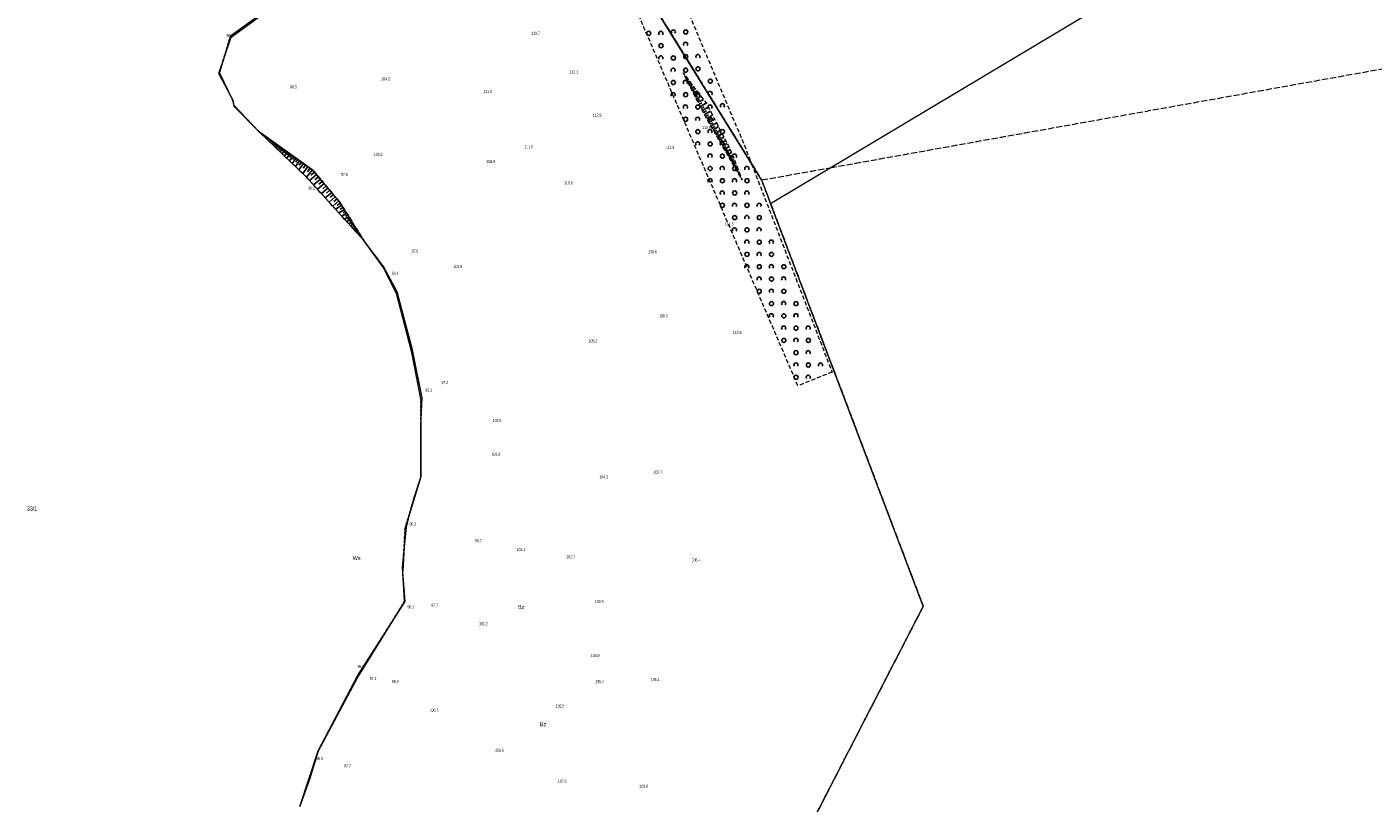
# Model space of a CAD drawing. Header units: metres. Extents: x 5549007 to 5551206, y 5955197 to 5958932.
# Tile 19 of 23: x 5550339 to 5550667, y 5957514 to 5957703. Entities that reach past the tile are written whole.
import ezdxf
from ezdxf.enums import TextEntityAlignment as Align

# ---------------------------------------------------------------- set-up
doc = ezdxf.new("R2010")
doc.units = ezdxf.units.M
for name, pattern in [('1.0_0.5', [1.5, 1, -0.5]), ('219-500', [0]), ('egkk-500', [2, 1.5, -0.5]), ('egug-500', [1, 0.5, -0.5])]:
    doc.linetypes.add(name, pattern=pattern)
doc.layers.get('0').update_dxf_attribs({"color": 2, "lineweight": 5})
doc.styles.get("Standard").update_dxf_attribs({"font": 'Working1250', "width": 0.75})

# ---------------------------------------------------------------- blocks, each defined once
blk = doc.blocks.new('PW01')
at = {"linetype": 'Continuous', "lineweight": 13}
h = blk.add_hatch(color=0, dxfattribs=at)
edge = h.paths.add_edge_path()
edge.add_arc((0, 0), 0.045, 0, 360)
blk = doc.blocks.new('OTZK1')
at = {"color": 0, "linetype": 'Continuous'}
blk.add_circle((0, 0), 0.5, dxfattribs=at)
blk = doc.blocks.new('OTZK2')
at = {"color": 0, "linetype": 'Continuous'}
blk.add_arc((0, 0), 0.5, 318.85, 221.162, dxfattribs=at)

msp = doc.modelspace()

# ---------------------------------------------------------------- linework, layer by layer
at = {"layer": '000 Inne (niezydentyfikowane)', "color": 7, "linetype": 'CONTINUOUS', "lineweight": 25, "flags": 128}
for points in [[(5550498.93, 5957692.09), (5550498.94, 5957692.1)], [(5550499.04, 5957691.85), (5550499.12, 5957691.89)], [(5550499.16, 5957691.61), (5550499.22, 5957691.64)], [(5550499.28, 5957691.38), (5550499.44, 5957691.46)], [(5550499.4, 5957691.14), (5550499.5, 5957691.19)], [(5550499.52, 5957690.9), (5550499.77, 5957691.03)], [(5550499.64, 5957690.67), (5550499.79, 5957690.74)], [(5550499.76, 5957690.43), (5550500.1, 5957690.6)], [(5550499.87, 5957690.19), (5550500.07, 5957690.29)], [(5550499.99, 5957689.96), (5550500.42, 5957690.17)], [(5550500.11, 5957689.72), (5550500.35, 5957689.84)], [(5550500.23, 5957689.48), (5550500.75, 5957689.74)], [(5550500.35, 5957689.25), (5550500.63, 5957689.39)], [(5550500.47, 5957689.01), (5550501.07, 5957689.31)], [(5550500.59, 5957688.77), (5550500.91, 5957688.93)], [(5550500.71, 5957688.53), (5550501.4, 5957688.88)], [(5550500.83, 5957688.28), (5550501.2, 5957688.47)], [(5550500.97, 5957688.01), (5550501.76, 5957688.41)], [(5550501.11, 5957687.72), (5550501.54, 5957687.93)], [(5550501.27, 5957687.41), (5550502.17, 5957687.87)], [(5550501.43, 5957687.08), (5550501.91, 5957687.33)], [(5550501.61, 5957686.73), (5550502.64, 5957687.25)], [(5550501.8, 5957686.36), (5550502.35, 5957686.63)], [(5550502, 5957685.95), (5550503.18, 5957686.54)], [(5550502.21, 5957685.52), (5550502.84, 5957685.84)], [(5550502.44, 5957685.07), (5550503.79, 5957685.74)], [(5550502.69, 5957684.58), (5550503.4, 5957684.94)], [(5550502.94, 5957684.07), (5550504.47, 5957684.83)], [(5550503.21, 5957683.56), (5550503.97, 5957683.98)], [(5550503.49, 5957683.07), (5550504.99, 5957683.89)], [(5550503.76, 5957682.57), (5550504.5, 5957682.98)], [(5550504.03, 5957682.08), (5550505.5, 5957682.89)], [(5550504.3, 5957681.6), (5550505.03, 5957682)], [(5550504.56, 5957681.12), (5550506.01, 5957681.91)], [(5550504.82, 5957680.64), (5550505.54, 5957681.03)], [(5550505.08, 5957680.17), (5550506.51, 5957680.95)], [(5550505.34, 5957679.7), (5550506.05, 5957680.09)], [(5550505.6, 5957679.24), (5550506.98, 5957680.04)], [(5550395.65, 5957677.57), (5550395.61, 5957677.51)], [(5550395.86, 5957677.41), (5550395.83, 5957677.37)], [(5550396.08, 5957677.26), (5550396, 5957677.14)], [(5550396.3, 5957677.1), (5550396.25, 5957677.03)], [(5550396.52, 5957676.95), (5550396.39, 5957676.76)], [(5550396.74, 5957676.79), (5550396.66, 5957676.68)], [(5550396.95, 5957676.63), (5550396.78, 5957676.39)], [(5550397.17, 5957676.48), (5550397.07, 5957676.34)], [(5550397.39, 5957676.32), (5550397.17, 5957676.02)], [(5550397.61, 5957676.17), (5550397.49, 5957676)], [(5550505.86, 5957678.79), (5550506.54, 5957679.18)], [(5550506.12, 5957678.34), (5550507.45, 5957679.12)], [(5550506.37, 5957677.91), (5550507.02, 5957678.29)], [(5550506.62, 5957677.48), (5550507.91, 5957678.23)], [(5550506.86, 5957677.06), (5550507.5, 5957677.43)], [(5550507.1, 5957676.65), (5550508.35, 5957677.38)], [(5550507.34, 5957676.25), (5550507.95, 5957676.6)], [(5550507.57, 5957675.85), (5550508.78, 5957676.55)], [(5550397.83, 5957676.01), (5550397.56, 5957675.64)], [(5550398.04, 5957675.86), (5550397.9, 5957675.66)], [(5550398.26, 5957675.7), (5550397.95, 5957675.27)], [(5550398.48, 5957675.54), (5550398.31, 5957675.31)], [(5550398.7, 5957675.39), (5550398.34, 5957674.9)], [(5550398.91, 5957675.23), (5550398.73, 5957674.97)], [(5550399.13, 5957675.08), (5550398.74, 5957674.52)], [(5550399.57, 5957674.77), (5550399.13, 5957674.15)], [(5550399.35, 5957674.92), (5550399.14, 5957674.63)], [(5550399.99, 5957674.46), (5550399.51, 5957673.79)], [(5550399.78, 5957674.62), (5550399.55, 5957674.29)], [(5550400.45, 5957674.14), (5550399.92, 5957673.39)], [(5550400.21, 5957674.3), (5550399.96, 5957673.95)], [(5550400.95, 5957673.78), (5550400.36, 5957672.97)], [(5550400.69, 5957673.96), (5550400.41, 5957673.57)], [(5550401.49, 5957673.39), (5550400.86, 5957672.5)], [(5550401.21, 5957673.59), (5550400.91, 5957673.16)], [(5550402.09, 5957672.96), (5550401.4, 5957671.98)], [(5550401.79, 5957673.18), (5550401.45, 5957672.71)], [(5550507.8, 5957675.45), (5550508.39, 5957675.8)], [(5550508.03, 5957675.07), (5550509.19, 5957675.75)], [(5550508.25, 5957674.69), (5550508.82, 5957675.02)], [(5550508.46, 5957674.32), (5550509.59, 5957674.97)], [(5550508.68, 5957673.95), (5550509.23, 5957674.27)], [(5550508.89, 5957673.59), (5550509.97, 5957674.22)], [(5550509.09, 5957673.24), (5550509.63, 5957673.55)], [(5550509.29, 5957672.9), (5550510.32, 5957673.5)], [(5550509.48, 5957672.58), (5550509.97, 5957672.86)], [(5550402.75, 5957672.49), (5550401.99, 5957671.42)], [(5550402.42, 5957672.73), (5550402.05, 5957672.22)], [(5550403.47, 5957671.97), (5550402.63, 5957670.8)], [(5550403.1, 5957672.24), (5550402.7, 5957671.68)], [(5550404.26, 5957671.41), (5550403.34, 5957670.12)], [(5550403.86, 5957671.7), (5550403.42, 5957671.08)], [(5550405.13, 5957670.79), (5550404.12, 5957669.38)], [(5550404.68, 5957671.11), (5550404.2, 5957670.43)], [(5550406.08, 5957670.11), (5550404.97, 5957668.57)], [(5550405.59, 5957670.46), (5550405.06, 5957669.72)], [(5550406.58, 5957669.75), (5550406, 5957668.94)], [(5550509.66, 5957672.27), (5550510.59, 5957672.81)], [(5550509.83, 5957671.98), (5550510.27, 5957672.24)], [(5550509.99, 5957671.7), (5550510.84, 5957672.19)], [(5550510.14, 5957671.43), (5550510.55, 5957671.67)], [(5550510.29, 5957671.18), (5550511.06, 5957671.63)], [(5550510.43, 5957670.94), (5550510.8, 5957671.15)], [(5550510.57, 5957670.71), (5550511.27, 5957671.12)], [(5550510.7, 5957670.49), (5550511.03, 5957670.68)], [(5550510.82, 5957670.27), (5550511.45, 5957670.64)], [(5550510.96, 5957670.04), (5550511.25, 5957670.21)], [(5550511.09, 5957669.81), (5550511.65, 5957670.13)], [(5550511.23, 5957669.57), (5550511.49, 5957669.73)], [(5550511.36, 5957669.34), (5550511.85, 5957669.63)], [(5550407.11, 5957669.37), (5550405.9, 5957667.68)], [(5550408.25, 5957668.56), (5550406.82, 5957666.8)], [(5550407.67, 5957668.97), (5550407.04, 5957668.09)], [(5550409.24, 5957667.44), (5550407.54, 5957666)], [(5550408.76, 5957668.01), (5550407.9, 5957667.28)], [(5550410.2, 5957666.31), (5550408.54, 5957664.9)], [(5550409.72, 5957666.87), (5550408.88, 5957666.16)], [(5550511.5, 5957669.11), (5550511.73, 5957669.24)], [(5550511.63, 5957668.88), (5550512.05, 5957669.12)], [(5550511.77, 5957668.64), (5550511.96, 5957668.76)], [(5550511.9, 5957668.41), (5550512.25, 5957668.62)], [(5550512.04, 5957668.18), (5550512.2, 5957668.27)], [(5550512.18, 5957667.95), (5550512.45, 5957668.11)], [(5550512.31, 5957667.71), (5550512.43, 5957667.79)], [(5550512.45, 5957667.48), (5550512.65, 5957667.6)], [(5550512.58, 5957667.25), (5550512.67, 5957667.3)], [(5550512.72, 5957667.02), (5550512.85, 5957667.1)], [(5550512.85, 5957666.78), (5550512.9, 5957666.81)], [(5550512.99, 5957666.55), (5550513.05, 5957666.59)], [(5550411.14, 5957665.2), (5550409.51, 5957663.82)], [(5550410.67, 5957665.75), (5550409.85, 5957665.05)], [(5550412.06, 5957664.12), (5550410.46, 5957662.76)], [(5550411.6, 5957664.66), (5550410.8, 5957663.97)], [(5550412.96, 5957663.05), (5550411.4, 5957661.73)], [(5550412.51, 5957663.58), (5550411.72, 5957662.91)], [(5550413.85, 5957662.01), (5550412.31, 5957660.71)], [(5550413.41, 5957662.53), (5550412.63, 5957661.87)], [(5550414.71, 5957660.99), (5550413.21, 5957659.72)], [(5550414.28, 5957661.5), (5550413.52, 5957660.86)], [(5550415.45, 5957659.92), (5550413.9, 5957658.95)], [(5550415.1, 5957660.47), (5550414.28, 5957659.95)], [(5550416.08, 5957658.9), (5550414.72, 5957658.05)], [(5550415.77, 5957659.39), (5550415.05, 5957658.94)], [(5550416.64, 5957658), (5550415.44, 5957657.25)], [(5550416.37, 5957658.44), (5550415.73, 5957658.04)], [(5550417.13, 5957657.21), (5550416.08, 5957656.55)], [(5550416.89, 5957657.59), (5550416.33, 5957657.24)], [(5550417.57, 5957656.51), (5550416.64, 5957655.92)], [(5550417.36, 5957656.85), (5550416.86, 5957656.54)], [(5550417.96, 5957655.89), (5550417.13, 5957655.38)], [(5550417.77, 5957656.19), (5550417.33, 5957655.92)], [(5550418.29, 5957655.35), (5550417.57, 5957654.89)], [(5550418.13, 5957655.61), (5550417.74, 5957655.37)], [(5550418.59, 5957654.87), (5550417.95, 5957654.47)], [(5550418.45, 5957655.1), (5550418.11, 5957654.89)], [(5550418.87, 5957654.43), (5550418.3, 5957654.08)], [(5550418.73, 5957654.65), (5550418.43, 5957654.46)], [(5550419.14, 5957653.99), (5550418.65, 5957653.69)], [(5550419, 5957654.21), (5550418.74, 5957654.05)], [(5550419.41, 5957653.56), (5550419, 5957653.3)], [(5550419.27, 5957653.77), (5550419.05, 5957653.64)], [(5550419.68, 5957653.12), (5550419.35, 5957652.91)], [(5550419.55, 5957653.34), (5550419.36, 5957653.22)], [(5550419.82, 5957652.9), (5550419.67, 5957652.81)], [(5550419.96, 5957652.68), (5550419.7, 5957652.53)], [(5550420.09, 5957652.46), (5550419.99, 5957652.4)], [(5550420.23, 5957652.25), (5550420.05, 5957652.14)], [(5550420.36, 5957652.03), (5550420.3, 5957651.99)], [(5550420.5, 5957651.81), (5550420.41, 5957651.75)], [(5550420.64, 5957651.59), (5550420.61, 5957651.57)], [(5550420.77, 5957651.37), (5550420.76, 5957651.36)]]:
    msp.add_lwpolyline(points, dxfattribs=at)
at = {"layer": '217-kontur klasyfikacyjny', "color": 92, "linetype": 'egkk-500', "lineweight": 18, "flags": 128}
for points in [[(5550469.27, 5957744.81), (5550517.99, 5957666.09)], [(5550534.8, 5957669.1), (5550720.25, 5957702.32)], [(5550517.99, 5957666.09), (5550534.8, 5957669.1)], [(5550517.99, 5957666.09), (5550520.17, 5957660.35)], [(5550520.17, 5957660.35), (5550557.47, 5957561.96)], [(5550557.47, 5957561.96), (5550533.52, 5957515.46)], [(5550533.52, 5957515.46), (5550486.93, 5957425)]]:
    msp.add_lwpolyline(points, dxfattribs=at)
at = {"layer": '218-kontur użytku gruntowego', "color": 3, "linetype": 'egug-500', "lineweight": 18, "flags": 128}
for points in [[(5550517.99, 5957666.09), (5550469.27, 5957744.81)], [(5550388.23, 5957701.23), (5550399.39, 5957709.32)], [(5550385.55, 5957692.32), (5550388.23, 5957701.23)], [(5550534.8, 5957669.1), (5550720.25, 5957702.32)], [(5550388.91, 5957685.41), (5550385.55, 5957692.32)], [(5550389.05, 5957684.35), (5550388.91, 5957685.41)], [(5550395.24, 5957677.86), (5550389.05, 5957684.35)], [(5550408.36, 5957668.48), (5550395.24, 5957677.86)], [(5550414.95, 5957660.71), (5550408.36, 5957668.48)], [(5550517.99, 5957666.09), (5550534.8, 5957669.1)], [(5550520.17, 5957660.35), (5550517.99, 5957666.09)], [(5550420.83, 5957651.28), (5550414.95, 5957660.71)], [(5550557.47, 5957561.96), (5550520.17, 5957660.35)], [(5550425.57, 5957644.81), (5550420.83, 5957651.28)], [(5550428.82, 5957638.4), (5550425.57, 5957644.81)], [(5550432.56, 5957623.93), (5550428.82, 5957638.4)], [(5550434.75, 5957612.61), (5550432.56, 5957623.93)], [(5550434.71, 5957593.55), (5550434.75, 5957612.61)], [(5550430.89, 5957581.07), (5550434.71, 5957593.55)], [(5550430.31, 5957570.54), (5550430.89, 5957581.07)], [(5550430.77, 5957563.12), (5550430.31, 5957570.54)], [(5550419.4, 5957544.93), (5550430.77, 5957563.12)], [(5550533.52, 5957515.46), (5550557.47, 5957561.96)], [(5550409.65, 5957526.53), (5550419.4, 5957544.93)], [(5550407.53, 5957519.64), (5550409.65, 5957526.53)], [(5550405.22, 5957513.12), (5550407.53, 5957519.64)], [(5550486.93, 5957425), (5550533.52, 5957515.46)]]:
    msp.add_lwpolyline(points, dxfattribs=at)
at = {"layer": '219-działka ewidencyjna', "color": 7, "linetype": '219-500', "lineweight": 18, "flags": 128}
for points in [[(5550517.99, 5957666.09), (5550469.27, 5957744.81)], [(5550399.39, 5957709.32), (5550388.23, 5957701.23)], [(5550520.17, 5957660.35), (5550604.93, 5957711.04)], [(5550388.23, 5957701.23), (5550385.55, 5957692.32)], [(5550388.91, 5957685.41), (5550385.55, 5957692.32)], [(5550389.05, 5957684.35), (5550388.91, 5957685.41)], [(5550395.24, 5957677.86), (5550389.05, 5957684.35)], [(5550408.36, 5957668.48), (5550395.24, 5957677.86)], [(5550414.95, 5957660.71), (5550408.36, 5957668.48)], [(5550517.99, 5957666.09), (5550520.17, 5957660.35)], [(5550420.83, 5957651.28), (5550414.95, 5957660.71)], [(5550557.47, 5957561.96), (5550520.17, 5957660.35)], [(5550425.57, 5957644.81), (5550420.83, 5957651.28)], [(5550428.82, 5957638.4), (5550425.57, 5957644.81)], [(5550432.56, 5957623.93), (5550428.82, 5957638.4)], [(5550434.75, 5957612.61), (5550432.56, 5957623.93)], [(5550434.75, 5957612.61), (5550434.71, 5957593.55)], [(5550434.71, 5957593.55), (5550430.89, 5957581.07)], [(5550430.89, 5957581.07), (5550430.31, 5957570.54)], [(5550430.77, 5957563.12), (5550430.31, 5957570.54)], [(5550430.77, 5957563.12), (5550419.4, 5957544.93)], [(5550557.47, 5957561.96), (5550533.52, 5957515.46)], [(5550419.4, 5957544.93), (5550409.65, 5957526.53)], [(5550409.65, 5957526.53), (5550407.53, 5957519.64)], [(5550407.53, 5957519.64), (5550405.22, 5957513.12)], [(5550533.52, 5957515.46), (5550486.93, 5957425)]]:
    msp.add_lwpolyline(points, dxfattribs=at)
at = {"layer": 'skarpa nieumocniona', "color": 7, "linetype": '1.0_0.5', "lineweight": 18, "flags": 128}
for points in [[(5550510.24, 5957673.71), (5550513.24, 5957666.12), (5550505.56, 5957679.3), (5550502.98, 5957683.99), (5550498.85, 5957692.24), (5550504.56, 5957684.72)], [(5550510.24, 5957673.71), (5550513.24, 5957666.12), (5550505.56, 5957679.3), (5550502.98, 5957683.99), (5550498.85, 5957692.24), (5550504.56, 5957684.72)], [(5550414.95, 5957660.71), (5550420.83, 5957651.28), (5550406.8, 5957666.82), (5550395.24, 5957677.86), (5550408.36, 5957668.48)], [(5550414.95, 5957660.71), (5550420.83, 5957651.28), (5550406.8, 5957666.82), (5550395.24, 5957677.86), (5550408.36, 5957668.48)]]:
    msp.add_lwpolyline(points, close=True, dxfattribs=at)
at = {"layer": 'woda stojąca', "color": 141, "linetype": 'CONTINUOUS', "lineweight": 18, "flags": 128}
msp.add_lwpolyline([(5550405.18, 5957513.04), (5550409.69, 5957526.65), (5550419.28, 5957544.97), (5550430.94, 5957563.1), (5550430.3, 5957571.41), (5550431.25, 5957581.26), (5550432.31, 5957585.7), (5550433.23, 5957588.74), (5550434.73, 5957593.51), (5550434.73, 5957600.28), (5550434.74, 5957605.92), (5550435.04, 5957612.89), (5550432.67, 5957624.59), (5550428.94, 5957638.76), (5550425.65, 5957644.99), (5550420.83, 5957651.28), (5550406.8, 5957666.82), (5550395.24, 5957677.86), (5550389.15, 5957684.07), (5550388.95, 5957685.36), (5550385.37, 5957692.13), (5550388.41, 5957700.99), (5550399.82, 5957709.32)], dxfattribs=at)
at = {"layer": 'zadrzewienie  zakrzewienie', "color": 7, "linetype": '1.0_0.5', "lineweight": 18, "flags": 128}
for points in [[(5550493.76, 5957747.11), (5550492.77, 5957728.5), (5550496.82, 5957714.71), (5550513.74, 5957674.64), (5550515.48, 5957670.15), (5550476.32, 5957733.42), (5550470.71, 5957746.46), (5550467.37, 5957754.25), (5550473.08, 5957764.21), (5550479.28, 5957769.93), (5550480.01, 5957768.74), (5550483.93, 5957761.65)], [(5550535.2, 5957619.17), (5550526.85, 5957615.82), (5550476.32, 5957733.42), (5550515.48, 5957670.15)]]:
    msp.add_lwpolyline(points, close=True, dxfattribs=at)

# ---------------------------------------------------------------- block references
at = {"layer": 'pikieta naturalna', "color": 7, "linetype": 'CONTINUOUS', "lineweight": 13}
for p in [(5550388.9, 5957700.99), (5550461.76, 5957701.54), (5550425.08, 5957690.4), (5550471.05, 5957692.16), (5550404.4, 5957688.48), (5550450.04, 5957687.31), (5550476.75, 5957681.55), (5550505.56, 5957679.3), (5550460.04, 5957673.82), (5550494.54, 5957673.69), (5550423.28, 5957671.97), (5550450.78, 5957670.23), (5550415.26, 5957667.83), (5550408.89, 5957664.5), (5550469.72, 5957665.76), (5550509.03, 5957654.98), (5550432.5, 5957648.37), (5550490.26, 5957648.18), (5550442.74, 5957644.6), (5550427.64, 5957642.93), (5550494.02, 5957633.26), (5550510.97, 5957628.48), (5550475.74, 5957626.38), (5550435.85, 5957614.41), (5550439.8, 5957616.25), (5550452.31, 5957606.95), (5550452.03, 5957598.75), (5550491.58, 5957594.35), (5550480.44, 5957593.2), (5550431.97, 5957581.7), (5550447.99, 5957577.62), (5550458.14, 5957575.43), (5550470.3, 5957573.66), (5550501.94, 5957572.92), (5550431.49, 5957562.2), (5550438.92, 5957561.86), (5550477.26, 5957562.73), (5550448.95, 5957557.34), (5550476.29, 5957549.58), (5550420.92, 5957546.89), (5550423.89, 5957544.7), (5550427.69, 5957543.22), (5550477.37, 5957543.18), (5550490.95, 5957543.68), (5550438.99, 5957536.23), (5550467.7, 5957537.22), (5550452.89, 5957526.41), (5550409.26, 5957524.4), (5550416.01, 5957522.66), (5550468.22, 5957518.85), (5550488.15, 5957517.64)]:
    msp.add_blockref('PW01', p, dxfattribs=at)
at = {"layer": 'zadrzewienie  zakrzewienie', "color": 7, "linetype": 'CONTINUOUS', "lineweight": 18}
for name, p in [('OTZK2', (5550493.364, 5957701.917)), ('OTZK2', (5550496.414, 5957702.247)), ('OTZK1', (5550499.456, 5957702.236)), ('OTZK1', (5550490.406, 5957701.906)), ('OTZK1', (5550493.406, 5957698.906)), ('OTZK2', (5550499.414, 5957699.247)), ('OTZK2', (5550493.364, 5957695.917)), ('OTZK1', (5550496.406, 5957695.906)), ('OTZK1', (5550499.456, 5957696.236)), ('OTZK2', (5550502.414, 5957696.247)), ('OTZK2', (5550496.364, 5957692.917)), ('OTZK1', (5550499.406, 5957692.906)), ('OTZK1', (5550502.456, 5957693.236)), ('OTZK1', (5550496.406, 5957689.906)), ('OTZK2', (5550499.364, 5957689.917)), ('OTZK1', (5550505.456, 5957690.236)), ('OTZK2', (5550496.364, 5957686.917)), ('OTZK1', (5550499.406, 5957686.906)), ('OTZK2', (5550502.364, 5957686.917)), ('OTZK2', (5550505.414, 5957687.247)), ('OTZK2', (5550499.364, 5957683.917)), ('OTZK1', (5550502.406, 5957683.906)), ('OTZK2', (5550505.364, 5957683.917)), ('OTZK2', (5550508.414, 5957684.247)), ('OTZK1', (5550499.406, 5957680.906)), ('OTZK2', (5550502.364, 5957680.917)), ('OTZK1', (5550505.406, 5957680.906)), ('OTZK1', (5550502.406, 5957677.906)), ('OTZK2', (5550505.364, 5957677.917)), ('OTZK1', (5550508.406, 5957677.906)), ('OTZK2', (5550502.364, 5957674.917)), ('OTZK1', (5550505.406, 5957674.906)), ('OTZK2', (5550508.364, 5957674.917)), ('OTZK2', (5550505.364, 5957671.917)), ('OTZK1', (5550508.406, 5957671.906)), ('OTZK2', (5550511.364, 5957671.917)), ('OTZK2', (5550505.364, 5957665.917)), ('OTZK1', (5550505.406, 5957668.906)), ('OTZK2', (5550508.364, 5957668.917)), ('OTZK1', (5550508.406, 5957665.906)), ('OTZK2', (5550511.364, 5957665.917)), ('OTZK1', (5550511.406, 5957668.906)), ('OTZK2', (5550514.364, 5957668.917)), ('OTZK1', (5550514.406, 5957665.906)), ('OTZK2', (5550508.364, 5957662.917)), ('OTZK1', (5550511.406, 5957662.906)), ('OTZK2', (5550514.364, 5957662.917)), ('OTZK1', (5550508.406, 5957659.906)), ('OTZK2', (5550511.364, 5957659.917)), ('OTZK1', (5550514.406, 5957659.906)), ('OTZK2', (5550517.364, 5957659.917)), ('OTZK1', (5550511.406, 5957656.906)), ('OTZK2', (5550514.364, 5957656.917)), ('OTZK1', (5550517.406, 5957656.906)), ('OTZK2', (5550511.364, 5957653.917)), ('OTZK1', (5550514.406, 5957653.906)), ('OTZK2', (5550517.364, 5957653.917)), ('OTZK2', (5550514.364, 5957650.917)), ('OTZK1', (5550517.406, 5957650.906)), ('OTZK2', (5550520.364, 5957650.917)), ('OTZK1', (5550514.406, 5957647.906)), ('OTZK2', (5550517.364, 5957647.917)), ('OTZK1', (5550520.406, 5957647.906)), ('OTZK2', (5550514.364, 5957644.917)), ('OTZK1', (5550517.406, 5957644.906)), ('OTZK2', (5550520.364, 5957644.917)), ('OTZK1', (5550523.406, 5957644.906)), ('OTZK2', (5550517.364, 5957641.917)), ('OTZK1', (5550520.406, 5957641.906)), ('OTZK2', (5550523.364, 5957641.917)), ('OTZK1', (5550517.406, 5957638.906)), ('OTZK2', (5550520.364, 5957638.917)), ('OTZK1', (5550523.406, 5957638.906)), ('OTZK2', (5550520.364, 5957632.917)), ('OTZK1', (5550520.406, 5957635.906)), ('OTZK2', (5550523.364, 5957635.917)), ('OTZK1', (5550523.406, 5957632.906)), ('OTZK2', (5550526.364, 5957632.917)), ('OTZK1', (5550526.406, 5957635.906)), ('OTZK2', (5550523.364, 5957629.917)), ('OTZK1', (5550526.406, 5957629.906)), ('OTZK2', (5550529.364, 5957629.917)), ('OTZK1', (5550523.406, 5957626.906)), ('OTZK2', (5550526.364, 5957626.917)), ('OTZK1', (5550529.406, 5957626.906)), ('OTZK1', (5550526.406, 5957623.906)), ('OTZK2', (5550529.364, 5957623.917)), ('OTZK2', (5550526.364, 5957620.917)), ('OTZK1', (5550529.406, 5957620.906)), ('OTZK2', (5550532.364, 5957620.917)), ('OTZK1', (5550526.406, 5957617.906)), ('OTZK2', (5550529.364, 5957617.917))]:
    msp.add_blockref(name, p, dxfattribs=at)

# ---------------------------------------------------------------- texts
at = {"layer": '210-oznaczenie konturu użytku gruntowego', "color": 3, "linetype": 'CONTINUOUS', "lineweight": 18, "width": 0.79}
for s, p in [('Ws', (5550418.1, 5957573.24)), ('Bz', (5550458.49, 5957561.29)), ('Bz', (5550463.86, 5957532.65))]:
    msp.add_text(s, height=1, dxfattribs=at).set_placement(p)
at = {"layer": '211-numer działki ewidencyjnej', "color": 7, "linetype": 'CONTINUOUS', "lineweight": 18, "width": 0.79}
msp.add_text('33/1', height=1, dxfattribs=at).set_placement((5550338.49, 5957586.35), align=Align.TOP_LEFT)
at = {"layer": 'pikieta naturalna-Atr2', "color": 7, "width": 0.667}
for s, p in [('96.0', (5550388.9, 5957700.99)), ('98.3', (5550404.4, 5957688.48)), ('104.3', (5550480.44, 5957593.2)), ('97.7', (5550438.92, 5957561.86)), ('96.0', (5550420.92, 5957546.89)), ('100.7', (5550438.99, 5957536.23))]:
    msp.add_text(s, height=0.75, dxfattribs=at).set_placement(p, align=Align.RIGHT)
for s, p in [('109.7', (5550461.76, 5957701.54)), ('112.1', (5550471.05, 5957692.16)), ('104.2', (5550425.08, 5957690.4)), ('111.0', (5550450.04, 5957687.31)), ('112.9', (5550476.75, 5957681.55)), ('111.0', (5550460.04, 5957673.82)), ('111.9', (5550494.54, 5957673.69)), ('100.3', (5550423.28, 5957671.97)), ('108.9', (5550450.78, 5957670.23)), ('111.5', (5550509.03, 5957654.98)), ('97.6', (5550432.5, 5957648.37)), ('109.6', (5550490.26, 5957648.18)), ('96.1', (5550427.64, 5957642.93)), ('101.6', (5550442.74, 5957644.6)), ('105.2', (5550475.74, 5957626.38)), ('110.9', (5550510.97, 5957628.48)), ('97.2', (5550439.8, 5957616.25)), ('96.1', (5550435.85, 5957614.41)), ('102.5', (5550452.31, 5957606.95)), ('101.8', (5550452.03, 5957598.75)), ('105.7', (5550491.58, 5957594.35)), ('96.2', (5550431.97, 5957581.7)), ('98.7', (5550447.99, 5957577.62)), ('101.4', (5550458.14, 5957575.43)), ('102.7', (5550470.3, 5957573.66)), ('103.9', (5550477.26, 5957562.73)), ('102.2', (5550448.95, 5957557.34)), ('104.9', (5550476.29, 5957549.58)), ('98.3', (5550427.69, 5957543.22)), ('105.4', (5550477.37, 5957543.18)), ('106.4', (5550490.95, 5957543.68)), ('105.5', (5550467.7, 5957537.22)), ('96.0', (5550409.26, 5957524.4)), ('106.8', (5550452.89, 5957526.41)), ('97.7', (5550416.01, 5957522.66)), ('107.6', (5550468.22, 5957518.85)), ('109.0', (5550488.15, 5957517.64))]:
    msp.add_text(s, height=0.75, dxfattribs=at).set_placement(p)
for s, p in [('110.8', (5550505.56, 5957679.3)), ('96.2', (5550408.89, 5957664.5)), ('97.1', (5550423.89, 5957544.7))]:
    msp.add_text(s, height=0.75, dxfattribs=at).set_placement(p, align=Align.TOP_RIGHT)
for s, p in [('97.5', (5550415.26, 5957667.83)), ('110.6', (5550469.72, 5957665.76)), ('96.1', (5550431.49, 5957562.2))]:
    msp.add_text(s, height=0.75, dxfattribs=at).set_placement(p, align=Align.TOP_LEFT)
msp.add_text('108.5', height=0.75, dxfattribs=at).set_placement((5550494.02, 5957633.26), align=Align.TOP_CENTER)
msp.add_text('106.4', height=0.75, dxfattribs=at).set_placement((5550501.94, 5957572.92), align=Align.CENTER)

doc.saveas('drawing.dxf')
